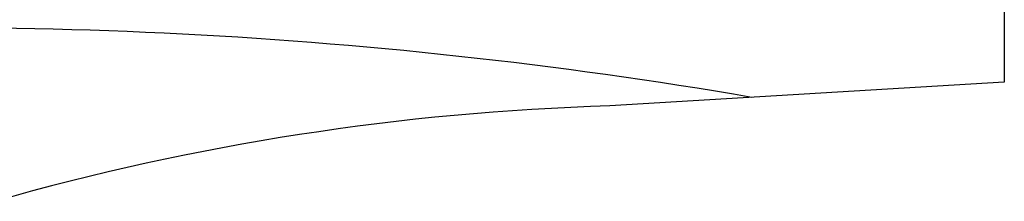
# Model space of a CAD drawing. Header units: millimetres. Extents: x -0.034 to 0.09, y -0.086 to 0.086.
# Tile 1 of 2: x 0.02285 to 0.06354, y -0.0206 to -0.01308. Entities that reach past the tile are written whole.
import ezdxf

# ---------------------------------------------------------------- set-up
doc = ezdxf.new("R2010")
doc.units = ezdxf.units.MM
doc.layers.add('BLOCKS', color=3, linetype='Continuous')

msp = doc.modelspace()

# ---------------------------------------------------------------- linework, layer by layer
at = {"layer": 'BLOCKS', "linetype": 'Continuous', "ltscale": 5}
msp.add_line((0.06353886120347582, 0.0156686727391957), (0.06353886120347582, -0.01566867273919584), dxfattribs=at)
at = {"layer": 'BLOCKS'}
msp.add_line((0.06353886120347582, -0.01566867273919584), (0.04724340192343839, -0.01665000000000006), dxfattribs=at)
at = {"layer": 'BLOCKS', "linetype": 'Continuous', "ltscale": 5}
msp.add_arc((0.0191950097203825, -0.214099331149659), 0.2006884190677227, 80.27153992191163, 94.23156714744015, dxfattribs=at)
at = {"layer": 'BLOCKS', "linetype": 'Continuous'}
msp.add_arc((0.05040866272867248, -0.120727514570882), 0.1041256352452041, 91.74197283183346, 105.9320477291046, dxfattribs=at)

doc.saveas('drawing.dxf')
